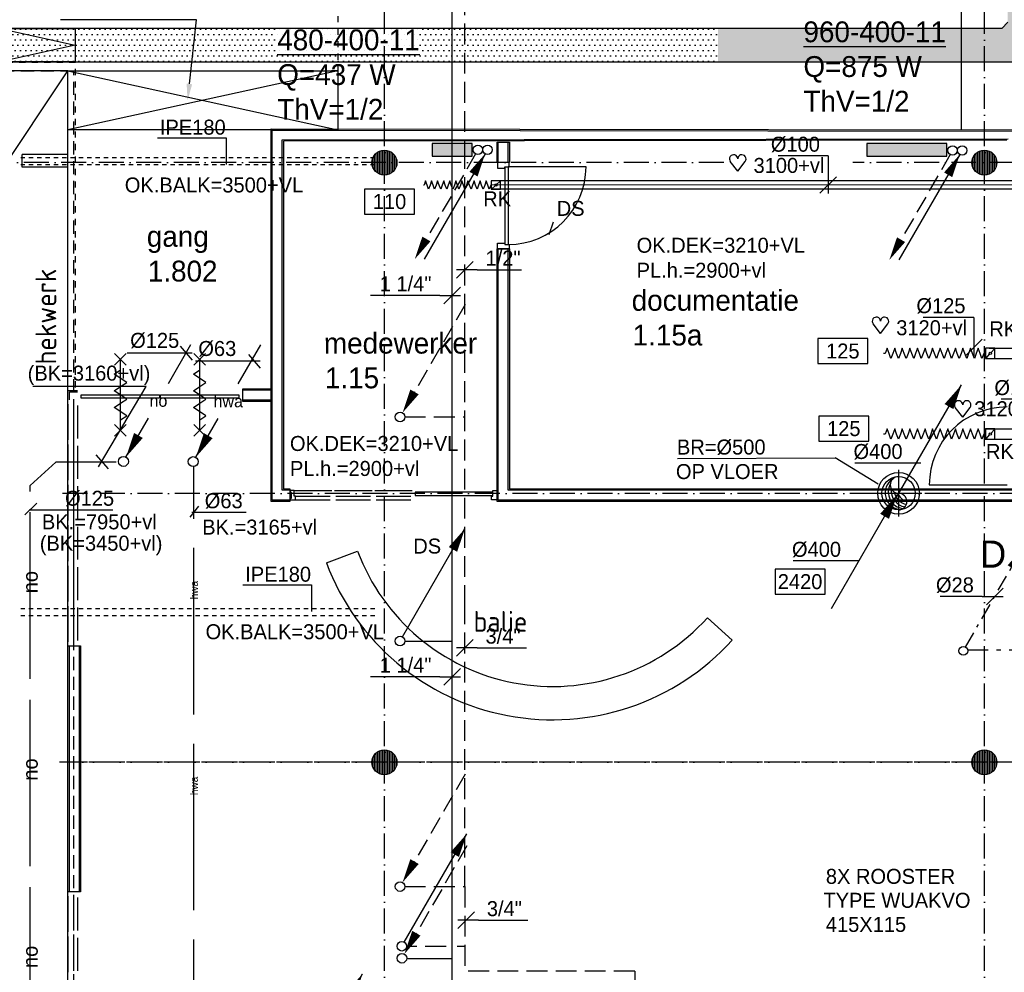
# Model space of a CAD drawing. Extents: x -41378 to 114803, y -24080 to 82188.
# Tile 47 of 137: x 45614 to 57430, y 27705 to 39143. Entities that reach past the tile are written whole.
import ezdxf
from ezdxf.enums import TextEntityAlignment as Align

# ---------------------------------------------------------------- set-up
doc = ezdxf.new("R2010")
doc.units = 0
doc.header["$LTSCALE"] = 50
for name, pattern in [('2322001', [45, 40, -5]), ('2322107', [2000, 1000, 1000]), ('2322108', [7, 5, -2]), ('2322109', [10, 5, -2, 1, -2]), ('2322122', [47, 40, -7]), ('CENTER2', [11.25, 7.5, -1.25, 1.25, -1.25]), ('CENTER4', [5, 3.125, -0.625, 0.625, -0.625]), ('DASHDOT', [9, 6, -1.5, 0, -1.5]), ('DASHED', [3, 1.5, -1.5]), ('HIDDEN', [2, 1, -1]), ('HIDDEN2', [4.7625, 3.175, -1.5875]), ('LURETOUR', [6, 4, -2])]:
    doc.linetypes.add(name, pattern=pattern)
doc.layers.get('0').update_dxf_attribs({"linetype": 'CONTINUOUS'})
for name, color, linetype in [('AL$1----_MAATVOERING', 7, 'CONTINUOUS'), ('AL$1----_TEKST', 7, 'CONTINUOUS'), ('AL$7----_STRAMIEN', 1, 'DASHDOT'), ('AL22----_BINNENWAND', 7, 'CONTINUOUS'), ('AL23----_VLOEREN', 4, 'CONTINUOUS'), ('AL28----_KONSTRUKTIE', 3, 'CONTINUOUS'), ('AL31----_BUITENKOZ', 7, 'CONTINUOUS'), ('AL32----_BINNENKOZ', 7, 'CONTINUOUS'), ('AL32----_DRAAIRICHTING', 1, 'CONTINUOUS'), ('AL34----_BALUSTRADES', 4, 'DASHED'), ('AL65----_BEVEILIGING', 7, 'CONTINUOUS'), ('ALXAA---_GEWBETON', 12, 'CONTINUOUS'), ('BL$4----', 7, 'CONTINUOUS'), ('BOUW', 8, 'CONTINUOUS'), ('KABELGGOOT1', 8, 'CONTINUOUS'), ('MV-BINNENKOZIJN', 1, 'CONTINUOUS'), ('WI561---', 1, 'CONTINUOUS'), ('WL$1----', 3, 'CONTINUOUS'), ('WL521---', 4, 'CONTINUOUS'), ('WL531---', 4, 'CONTINUOUS'), ('WL561---', 4, 'CONTINUOUS'), ('WL561---_AANVOER', 4, 'CONTINUOUS'), ('WL561---_RETOUR', 4, 'CONTINUOUS'), ('WL570---', 3, 'CONTINUOUS'), ('WL570---_HARTLIJN', 7, 'CONTINUOUS'), ('WL570---_RETOUR', 3, 'CONTINUOUS'), ('WL570---_TOEVOER', 3, 'CONTINUOUS'), ('WM$1----', 1, 'CONTINUOUS'), ('WM521---', 1, 'CONTINUOUS'), ('WM531---', 1, 'CONTINUOUS'), ('WM561---', 1, 'CONTINUOUS'), ('WM570---', 1, 'CONTINUOUS')]:
    doc.layers.add(name, color=color, linetype=linetype)
doc.layers.get('0').freeze()
doc.styles.add('BURO-018', font='BUROFONT.shx', dxfattribs={"height": 90})
doc.styles.add('BURO-025', font='BUROFONT.shx', dxfattribs={"height": 250})
doc.styles.add('BURO-050', font='BUROFONT.shx', dxfattribs={"height": 500})
doc.styles.get("Standard").update_dxf_attribs({"font": 'ISOCP'})
pattern_1 = [(0, (0, 200000), (31.75, 63.5), [0, -63.5])]

# ---------------------------------------------------------------- blocks, each defined once
blk = doc.blocks.new('2322401')
at = {"color": 0, "linetype": 'CONTINUOUS'}
for p, q in [((-0.5, 0.5, 1), (-0.5, 0.5)), ((-0.5, 0.5, 1), (-0.5, -0.5, 1)), ((0.5, 0.5, 1), (-0.5, 0.5, 1)), ((0.5, 0.5), (-0.5, 0.5)), ((-0.5, 0.5), (-0.5, -0.5)), ((0.5, 0.5, 1), (0.5, 0.5)), ((0.5, -0.5, 1), (0.5, 0.5, 1)), ((0.5, -0.5), (0.5, 0.5)), ((-0.5, -0.5, 1), (-0.5, -0.5)), ((-0.5, -0.5, 1), (0.5, -0.5, 1)), ((-0.5, -0.5), (0.5, -0.5)), ((0.5, -0.5, 1), (0.5, -0.5))]:
    blk.add_line(p, q, dxfattribs=at)
blk = doc.blocks.new('CVHATCH1')
at = {"color": 0, "linetype": 'CONTINUOUS'}
blk.add_solid([(-0.5, -0.5), (0.5, -0.5), (-0.5, 0.5), (0.5, 0.5)], dxfattribs=at)
blk = doc.blocks.new('LDV2108')
at = {"color": 0, "linetype": 'CONTINUOUS'}
for p, q in [((-0.25, -0.43), (-1.19, -2.06)), ((-1.56, -2.71), (-2.5, -4.33)), ((-2.87, -4.98), (-3.81, -6.6)), ((-4.19, -7.25), (-5.12, -8.88)), ((-5.5, -9.53), (-6.44, -11.15))]:
    blk.add_line(p, q, dxfattribs=at)
blk.add_lwpolyline([(-6.75, -11.69, 0, 1, 0), (-5.5, -9.53, 1, 1, 0)], format="xyseb", dxfattribs=at)
blk.add_circle((0, 0), 0.5, dxfattribs=at)
blk = doc.blocks.new('LDV4107')
at = {"color": 0, "linetype": 'CONTINUOUS'}
blk.add_line((-0.25, -0.43), (-6.75, -11.69), dxfattribs=at)
blk.add_lwpolyline([(-0.25, -0.43, 0, 1, 0), (-1.5, -2.6, 1, 1, 0)], format="xyseb", dxfattribs=at)
blk.add_circle((0, 0), 0.5, dxfattribs=at)
blk = doc.blocks.new('LU-1D-KL-7D70')
at = {"color": 0, "linetype": 'CONTINUOUS'}
for p, q in [((-56, 62), (-56, -62)), ((56, 62), (-56, 62)), ((47, 52), (9, 10)), ((56, -62), (56, 62)), ((-56, -62), (56, -62)), ((-9, -10), (-47, -52))]:
    blk.add_line(p, q, dxfattribs=at)
blk.add_circle((0, 0), 14.1, dxfattribs=at)
blk = doc.blocks.new('LU-1D-F-7D4C9')
at = {"color": 0, "linetype": 'CONTINUOUS'}
for p, q in [((-613, 0), (-591, 0)), ((-591, 0), (-569, 62)), ((-569, 62), (-546, 0)), ((-546, 0), (-523, -62)), ((-523, -62), (-500, 0)), ((-500, 0), (-478, 62)), ((-478, 62), (-455, 0)), ((-455, 0), (-432, -62)), ((-432, -62), (-409, 0)), ((-409, 0), (-387, 62)), ((-387, 62), (-364, 0)), ((-364, 0), (-341, -62)), ((-341, -62), (-318, 0)), ((-318, 0), (-296, 62)), ((-296, 62), (-273, 0)), ((-273, 0), (-250, -62)), ((-250, -62), (-227, 0)), ((-227, 0), (-205, 62)), ((-205, 62), (-182, 0)), ((-182, 0), (-159, -62)), ((-159, -62), (-136, 0)), ((-136, 0), (-114, 62)), ((-114, 62), (-91, 0)), ((-91, 0), (-68, -62)), ((-68, -62), (-45, 0)), ((-45, 0), (-23, 62)), ((-23, 62), (0, 0)), ((0, 0), (23, -62)), ((23, -62), (45, 0)), ((45, 0), (68, 62)), ((68, 62), (91, 0)), ((91, 0), (114, -62)), ((114, -62), (136, 0)), ((136, 0), (159, 62)), ((159, 62), (182, 0)), ((182, 0), (205, -62)), ((205, -62), (227, 0)), ((227, 0), (250, 62)), ((250, 62), (273, 0)), ((273, 0), (296, -62)), ((296, -62), (318, 0)), ((318, 0), (341, 62)), ((341, 62), (364, 0)), ((364, 0), (387, -62)), ((387, -62), (409, 0)), ((409, 0), (432, 62)), ((432, 62), (455, 0)), ((455, 0), (478, -62)), ((478, -62), (500, 0)), ((500, 0), (523, 62)), ((523, 62), (546, 0)), ((546, 0), (569, -62)), ((569, -62), (591, 0)), ((591, 0), (613, 0))]:
    blk.add_line(p, q, dxfattribs=at)
blk = doc.blocks.new('LU-ORND')
at = {"color": 0, "linetype": 'CONTINUOUS'}
for p, q in [((-3, 1.5), (-3, -1.5)), ((3, 1.5), (-3, 1.5)), ((3, -1.5), (3, 1.5)), ((-3, -1.5), (3, -1.5))]:
    blk.add_line(p, q, dxfattribs=at)
blk = doc.blocks.new('LU-1D-K-64')
at = {"color": 0, "linetype": 'CONTINUOUS'}
for p, q in [((-0.5, 50), (0.5, 50)), ((-0.5, -50), (0.5, -50))]:
    blk.add_line(p, q, dxfattribs=at)
at = {"layer": 'WL570---_HARTLIJN', "linetype": 'CENTER2'}
blk.add_line((-0.5, 0), (0.5, 0), dxfattribs=at)
blk = doc.blocks.new('LU-1D-KL-646F')
at = {"color": 0, "linetype": 'CONTINUOUS'}
for p, q in [((-56, 50), (-56, -50)), ((56, 50), (-56, 50)), ((45, 41), (10, 9)), ((56, -50), (56, 50)), ((-56, -50), (56, -50)), ((-10, -9), (-45, -41))]:
    blk.add_line(p, q, dxfattribs=at)
blk.add_circle((0, 0), 14, dxfattribs=at)
blk = doc.blocks.new('LU-1D-F-6432D')
at = {"color": 0, "linetype": 'CONTINUOUS'}
for p, q in [((-407, 0), (-400, 0)), ((-400, 0), (-382, 50)), ((-382, 50), (-364, 0)), ((-364, 0), (-346, -50)), ((-346, -50), (-328, 0)), ((-328, 0), (-309, 50)), ((-309, 50), (-291, 0)), ((-291, 0), (-273, -50)), ((-273, -50), (-255, 0)), ((-255, 0), (-237, 50)), ((-237, 50), (-218, 0)), ((-218, 0), (-200, -50)), ((-200, -50), (-182, 0)), ((-182, 0), (-164, 50)), ((-164, 50), (-146, 0)), ((-146, 0), (-127, -50)), ((-127, -50), (-109, 0)), ((-109, 0), (-91, 50)), ((-91, 50), (-73, 0)), ((-73, 0), (-55, -50)), ((-55, -50), (-36, 0)), ((-36, 0), (-18, 50)), ((-18, 50), (0, 0)), ((0, 0), (18, -50)), ((18, -50), (36, 0)), ((36, 0), (55, 50)), ((55, 50), (73, 0)), ((73, 0), (91, -50)), ((91, -50), (109, 0)), ((109, 0), (127, 50)), ((127, 50), (146, 0)), ((146, 0), (164, -50)), ((164, -50), (182, 0)), ((182, 0), (200, 50)), ((200, 50), (218, 0)), ((218, 0), (237, -50)), ((237, -50), (255, 0)), ((255, 0), (273, 50)), ((273, 50), (291, 0)), ((291, 0), (309, -50)), ((309, -50), (328, 0)), ((328, 0), (346, 50)), ((346, 50), (364, 0)), ((364, 0), (382, -50)), ((382, -50), (400, 0)), ((400, 0), (407, 0))]:
    blk.add_line(p, q, dxfattribs=at)
blk = doc.blocks.new('*U167', base_point=(58122, 35137))
at = {"layer": 'WM570---', "linetype": 'CONTINUOUS'}
for p, q in [((58122, 35500), (57516, 35500)), ((58122, 35500), (58122, 35037)), ((58222, 35237), (58023, 35037))]:
    blk.add_line(p, q, dxfattribs=at)
at = {"layer": 'WM570---', "linetype": 'CONTINUOUS', "style": 'BURO-018'}
blk.add_text('%%c125', height=180, dxfattribs=at).set_placement((58022, 35550), align=Align.RIGHT)
blk = doc.blocks.new('*U168', base_point=(55330, 38243))
at = {"layer": 'WM570---', "linetype": 'CONTINUOUS'}
for p, q in [((55330, 38593), (54730, 38593)), ((55330, 38593), (55330, 38143)), ((55429, 38343), (55230, 38144))]:
    blk.add_line(p, q, dxfattribs=at)
at = {"layer": 'WM570---', "linetype": 'CONTINUOUS', "style": 'BURO-018'}
blk.add_text('%%c100', height=180, dxfattribs=at).set_placement((55230, 38643), align=Align.RIGHT)
blk = doc.blocks.new('LDV3108')
at = {"color": 0, "linetype": 'CONTINUOUS'}
for p, q in [((6.75, 11.69), (5.81, 10.07)), ((5.44, 9.42), (4.5, 7.79)), ((4.13, 7.14), (3.19, 5.52)), ((2.81, 4.87), (1.88, 3.25)), ((1.5, 2.6), (0.56, 0.97))]:
    blk.add_line(p, q, dxfattribs=at)
blk.add_lwpolyline([(0.25, 0.43, 0, 1, 0), (1.5, 2.6, 1, 1, 0)], format="xyseb", dxfattribs=at)
blk.add_circle((0, 0), 0.5, dxfattribs=at)
blk = doc.blocks.new('LDV1107')
at = {"color": 0, "linetype": 'CONTINUOUS'}
blk.add_line((0.25, 0.43), (6.75, 11.69), dxfattribs=at)
blk.add_lwpolyline([(6.75, 11.69, 0, 1, 0), (5.5, 9.53, 1, 1, 0)], format="xyseb", dxfattribs=at)
blk.add_circle((0, 0), 0.5, dxfattribs=at)
blk = doc.blocks.new('LDV3')
at = {"color": 0, "linetype": 'CONTINUOUS'}
for p, q in [((4.5, 7.794), (6.75, 11.691)), ((0.25, 0.433), (2.5, 4.33))]:
    blk.add_line(p, q, dxfattribs=at)
blk.add_lwpolyline([(0.25, 0.433, 0, 1, 0), (1.5, 2.598, 1, 1, 0)], format="xyseb", dxfattribs=at)
blk.add_circle((0, 0), 0.5, dxfattribs=at)
at = {"color": 0, "linetype": 'CONTINUOUS', "style": 'BURO-018'}
blk.add_attdef('LD_TEXT1', text='', height=1.8, dxfattribs=at).set_placement((3.5, 6.062), align=Align.MIDDLE)
blk = doc.blocks.new('LDV1')
at = {"color": 0, "linetype": 'CONTINUOUS'}
for p, q in [((4.5, 7.79), (6.75, 11.69)), ((0.25, 0.43), (2.5, 4.33))]:
    blk.add_line(p, q, dxfattribs=at)
blk.add_lwpolyline([(6.75, 11.69, 0, 1, 0), (5.5, 9.53, 1, 1, 0)], format="xyseb", dxfattribs=at)
blk.add_circle((0, 0), 0.5, dxfattribs=at)
at = {"color": 0, "linetype": 'CONTINUOUS', "style": 'BURO-018'}
blk.add_attdef('LD_TEXT1', text='', height=1.8, dxfattribs=at).set_placement((3.5, 6.06), align=Align.MIDDLE)
blk = doc.blocks.new('LDV1109')
at = {"color": 0, "linetype": 'CONTINUOUS'}
for p, q in [((5.87, 10.18), (6.75, 11.69)), ((5.31, 9.2), (5.5, 9.53)), ((4, 6.93), (4.94, 8.55)), ((3.44, 5.95), (3.62, 6.28)), ((2.12, 3.68), (3.06, 5.3)), ((1.56, 2.71), (1.75, 3.03)), ((0.25, 0.43), (1.19, 2.06))]:
    blk.add_line(p, q, dxfattribs=at)
blk.add_lwpolyline([(6.75, 11.69, 0, 1, 0), (5.5, 9.53, 1, 1, 0)], format="xyseb", dxfattribs=at)
blk.add_circle((0, 0), 0.5, dxfattribs=at)
blk = doc.blocks.new('*U257', base_point=(57314, 32217))
at = {"color": 0, "linetype": 'CONTINUOUS'}
for p, q in [((57414, 32317), (57214, 32117)), ((57164, 32217), (56658, 32217)), ((57164, 32217), (57414, 32217))]:
    blk.add_line(p, q, dxfattribs=at)
at = {"color": 0, "linetype": 'CONTINUOUS', "style": 'BURO-018'}
blk.add_text('%%C28', height=180, dxfattribs=at).set_placement((57064, 32267), align=Align.RIGHT)
blk = doc.blocks.new('CVRINFO2')
at = {"color": 0, "linetype": 'CONTINUOUS', "style": 'BURO-025'}
for tag, p in [('CV_TEXT125', (0, 0)), ('CV_TEXT225', (0, -4.17)), ('CV_TEXT325', (0, -8.33)), ('CV_TEXT425', (0, -12.5))]:
    blk.add_attdef(tag, p, '', height=2.5, dxfattribs=at)
blk = doc.blocks.new('*U296', base_point=(50955, 36608))
at = {"color": 0, "linetype": 'CONTINUOUS'}
for p, q in [((51055, 36708), (50855, 36508)), ((51105, 36608), (50855, 36608)), ((51105, 36608), (51635, 36608))]:
    blk.add_line(p, q, dxfattribs=at)
at = {"color": 0, "linetype": 'CONTINUOUS', "style": 'BURO-018'}
blk.add_text('1/2"', height=180, dxfattribs=at).set_placement((51205, 36658))
blk = doc.blocks.new('*U297', base_point=(50955, 31601))
at = {"color": 0, "linetype": 'CONTINUOUS'}
for p, q in [((51055, 31701), (50855, 31501)), ((51105, 31601), (50855, 31601)), ((51105, 31601), (51695, 31601))]:
    blk.add_line(p, q, dxfattribs=at)
at = {"color": 0, "linetype": 'CONTINUOUS', "style": 'BURO-018'}
blk.add_text('3/4"', height=180, dxfattribs=at).set_placement((51205, 31651))
blk = doc.blocks.new('*U298', base_point=(50805, 36060))
at = {"color": 0, "linetype": 'CONTINUOUS'}
for p, q in [((50905, 36160), (50705, 35960)), ((50655, 36060), (49825, 36060)), ((50655, 36060), (50905, 36060))]:
    blk.add_line(p, q, dxfattribs=at)
at = {"color": 0, "linetype": 'CONTINUOUS', "style": 'BURO-018'}
blk.add_text('1 1/4"', height=180, dxfattribs=at).set_placement((50555, 36110), align=Align.RIGHT)
blk = doc.blocks.new('*U299', base_point=(50805, 31254))
at = {"color": 0, "linetype": 'CONTINUOUS'}
for p, q in [((50905, 31354), (50705, 31154)), ((50655, 31254), (49825, 31254)), ((50655, 31254), (50905, 31254))]:
    blk.add_line(p, q, dxfattribs=at)
at = {"color": 0, "linetype": 'CONTINUOUS', "style": 'BURO-018'}
blk.add_text('1 1/4"', height=180, dxfattribs=at).set_placement((50555, 31304), align=Align.RIGHT)
blk = doc.blocks.new('*U302', base_point=(50955, 26342))
at = {"color": 0, "linetype": 'CONTINUOUS'}
for p, q in [((51055, 26442), (50855, 26242)), ((51105, 26342), (50855, 26342)), ((51105, 26342), (51695, 26342))]:
    blk.add_line(p, q, dxfattribs=at)
at = {"color": 0, "linetype": 'CONTINUOUS', "style": 'BURO-018'}
blk.add_text('3/4"', height=180, dxfattribs=at).set_placement((51205, 26392))
blk = doc.blocks.new('HART')
at = {"color": 1}
for q in [(-39.7, 52.4), (39.7, 52.4)]:
    blk.add_line((0, 0), q, dxfattribs=at)
for centre, start, end in [((-22.1, 65.7), 0, 217.1867), ((22.1, 65.7), 322.8133, 180)]:
    blk.add_arc(centre, 22.1, start, end, dxfattribs=at)
blk = doc.blocks.new('LU-1-KI2')
at = {"color": 0, "linetype": 'CONTINUOUS'}
blk.add_circle((0, 0), 0.5, dxfattribs=at)
for centre, start, end in [((0.098, 0.01), 122.9221, 266.9628), ((0.191, 0.038), 151.6522, 263.7819), ((0.278, 0.084), 174.6069, 260.2716), ((0.354, 0.146), 192.3501, 256.1233), ((0.416, 0.222), 206.1028, 250.6419)]:
    blk.add_arc(centre, 0.5, start, end, dxfattribs=at)
at = {"layer": 'WL570---_HARTLIJN', "linetype": 'CENTER4'}
for p, q in [((0, 0.7), (0, -0.7)), ((-0.7, 0), (0.7, 0))]:
    blk.add_line(p, q, dxfattribs=at)
at = {"layer": 'WL570---_HARTLIJN', "color": 0, "linetype": 'CONTINUOUS'}
for centre, start, end in [((0, 0.25), 90, 270), ((0, -0.25), 270, 90)]:
    blk.add_arc(centre, 0.25, start, end, dxfattribs=at)
blk = doc.blocks.new('A$C338F7338')
at = {"color": 0, "linetype": 'CONTINUOUS'}
blk.add_line((790, 1368), (0, 0), dxfattribs=at)
blk.add_lwpolyline([(0, 0, 0, 122, 0), (152, 263, 122, 122, 0)], format="xyseb", dxfattribs=at)
blk = doc.blocks.new('2322001-5')
at = {"layer": 'WM$1----', "color": 0, "style": 'BURO-018'}
for p in [(45741, 32390), (45741, 30140), (45741, 27890)]:
    blk.add_text('no', height=180, rotation=90, dxfattribs=at).set_placement(p, align=Align.MIDDLE)
blk = doc.blocks.new('2322122-2')
at = {"layer": 'WM521---', "color": 0, "style": 'BURO-018'}
for p in [(47705, 32293), (47705, 29943)]:
    blk.add_text('hwa', height=90, rotation=90, dxfattribs=at).set_placement(p, align=Align.MIDDLE)

msp = doc.modelspace()

# ---------------------------------------------------------------- hatches: boundary and pattern name
at = {"layer": 'KABELGGOOT1'}
h = msp.add_hatch(dxfattribs=at)
h.set_pattern_fill('DOTS', color=256, scale=40, style=0)
h.set_pattern_definition(pattern_1)
h.paths.add_polyline_path([(57870.6, 45616.5), (57945.6, 45691.5), (60219.3, 45691.5), (60219.3, 46091.5), (57945.4, 46091.5), (57870.6, 46166.5), (57870.6, 54737.5), (57945.4, 54812.5), (66285.3, 54812.5), (66360.3, 54737.5), (66360.3, 50354.5), (66285.3, 50279.5), (64938.3, 50279.5), (64938.3, 49879.5), (66760.3, 49879.5), (66761.3, 55213.5), (57470.6, 55213.5), (57470.6, 39113.3), (57402.2, 39038.3), (53994, 39038.3), (53994, 38637.8), (57870.6, 38638.3)])
h = msp.add_hatch(dxfattribs=at)
h.set_pattern_fill('DOTS', color=256, scale=40, style=0)
h.set_pattern_definition(pattern_1)
h.paths.add_polyline_path([(47242.5, 39038.3), (46280.5, 39038.3), (45380.5, 39038), (45380.4, 38636.8), (47242.5, 38637)])
h.paths.add_polyline_path([(45380.5, 39038.5), (45136.1, 39038.5), (45136.1, 38636.7), (45380.4, 38636.8)])
h.paths.add_polyline_path([(49997.1, 39038.3), (47242.5, 39038.3), (47242.5, 38637), (49997.1, 38637.3)])
h = msp.add_hatch(dxfattribs=at)
h.set_pattern_fill('DOTS', color=256, scale=40, style=0)
h.set_pattern_definition(pattern_1)
h.paths.add_polyline_path([(53994, 39038.3), (49997.1, 39038.3), (49997.1, 38637.3), (53994, 38637.8)])

# ---------------------------------------------------------------- linework, layer by layer
at = {"layer": 'AL$1----_MAATVOERING', "color": 8}
for p, q in [((47733.8, 39142.3), (46101.4, 39142.3)), ((47650, 38371.6), (47733.8, 39142.3))]:
    msp.add_line(p, q, dxfattribs=at)
msp.add_solid([(47683.2, 38368), (47628.4, 38172.8), (47616.9, 38375.3)], dxfattribs=at)
at = {"layer": 'AL$7----_STRAMIEN', "color": 1}
for p, q in [((49991, 10167.3), (49991, 64727.3)), ((54064.3, 37427.3), (19691, 37427.3)), ((67449.7, 37427.3), (55611.5, 37427.3)), ((68030.2, 33452.3), (46091, 33452.3)), ((67449.7, 30227.3), (46091, 30227.3)), ((68030.2, 30227.3), (46091, 30227.3))]:
    msp.add_line(p, q, dxfattribs=at)
msp.add_lwpolyline([(57191, 10167.3), (57191, 43428.1)], dxfattribs=at)
at = {"layer": 'AL22----_BINNENWAND', "color": 8}
for p, q in [((48629.9, 33358.8), (48629.9, 37833)), ((48629.9, 37833), (57585.1, 37821.5)), ((57460.1, 37696.5), (48779.9, 37684)), ((48779.9, 37684), (48779.9, 33508.8)), ((51342.5, 37427.3), (51342.5, 37671.5)), ((51342.5, 37671.5), (51492.5, 37671.5)), ((51342.5, 37427.3), (51342.5, 37671.5)), ((51342.5, 37671.5), (51492.5, 37671.5)), ((51492.5, 37671.5), (51492.5, 37427.3)), ((51492.5, 37671.5), (51492.5, 37427.3)), ((51492.5, 37427.3), (51342.5, 37427.3)), ((51492.5, 37427.3), (51342.5, 37427.3)), ((51342.5, 33358.8), (51342.5, 36393.3)), ((51342.5, 36393.3), (51492.5, 36393.3)), ((51342.5, 33358.8), (51342.5, 36393.3)), ((51342.5, 36393.3), (51492.5, 36393.3)), ((51492.5, 36393.3), (51492.5, 33508.8)), ((51492.5, 36393.3), (51492.5, 33508.8)), ((48291, 34559.3), (48291, 34709.3)), ((48291, 34709.3), (48630.5, 34709.3)), ((48630.5, 34709.3), (48630.5, 34559.3)), ((48630.5, 34559.3), (48291, 34559.3)), ((48779.9, 33508.8), (48857.4, 33508.8)), ((48857.4, 33508.8), (48857.4, 33358.8)), ((51492.5, 33508.8), (57542.5, 33508.8)), ((51492.5, 33508.8), (57542.5, 33508.8)), ((48857.4, 33358.8), (48629.9, 33358.8)), ((57542.5, 33358.8), (51342.5, 33358.8)), ((57542.5, 33358.8), (51342.5, 33358.8)), ((46193, 28669.3), (46193, 31623.3)), ((46193, 31623.3), (46343, 31623.3)), ((46343, 31623.3), (46343, 28669.3)), ((46343, 28669.3), (46193, 28669.3))]:
    msp.add_line(p, q, dxfattribs=at)
at = {"layer": 'AL22----_BINNENWAND', "color": 8, "linetype": 'CONTINUOUS'}
for p, q in [((48644.9, 33373.8), (48644.9, 37818)), ((48644.9, 37818), (57570.1, 37806.5)), ((48764.9, 37699), (57475.1, 37711.5)), ((48764.9, 33493.8), (48764.9, 37699)), ((51357.5, 37427.3), (51357.5, 37671.5)), ((51357.5, 37427.3), (51357.5, 37671.5)), ((51477.5, 37427.3), (51477.5, 37671.5)), ((51477.5, 37427.3), (51477.5, 37671.5)), ((51357.5, 33373.8), (51357.5, 36393.3)), ((51357.5, 33373.8), (51357.5, 36393.3)), ((51477.5, 33493.8), (51477.5, 36393.3)), ((51477.5, 33493.8), (51477.5, 36393.3)), ((48630.5, 34694.3), (48291, 34694.3)), ((48630.5, 34574.3), (48291, 34574.3)), ((48857.4, 33493.8), (48764.9, 33493.8)), ((57542.5, 33493.8), (51477.5, 33493.8)), ((57542.5, 33493.8), (51477.5, 33493.8)), ((48857.4, 33373.8), (48644.9, 33373.8)), ((57542.5, 33373.8), (51357.5, 33373.8)), ((57542.5, 33373.8), (51357.5, 33373.8)), ((46208, 31623.3), (46208, 28669.3)), ((46328, 31623.3), (46328, 28669.3))]:
    msp.add_line(p, q, dxfattribs=at)
at = {"layer": 'AL23----_VLOEREN', "color": 8}
for p, q in [((46193, 38527.3), (20080, 38527.3)), ((29388.5, 13447.3), (46193, 38527.3)), ((46193, 13479.8), (46193, 38527.3)), ((46193, 38527.3), (49431, 37821.5)), ((46193, 37821.5), (46193, 38527.3)), ((46193, 38527.3), (49431, 38527.3)), ((49431, 38527.3), (46193, 37821.5)), ((49431, 38527.3), (49431, 37821.5)), ((49431, 37821.5), (46193, 37821.5))]:
    msp.add_line(p, q, dxfattribs=at)
at = {"layer": 'AL28----_KONSTRUKTIE', "color": 8}
for p, q in [((46193, 37523.3), (45645.3, 37523.3)), ((45645.3, 37373.3), (45645.3, 37523.3)), ((46193, 37373.3), (45645.3, 37373.3))]:
    msp.add_line(p, q, dxfattribs=at)
for centre in [(49991, 37427.3), (57191, 37427.3), (49991, 30227.3), (57191, 30227.3)]:
    msp.add_circle(centre, 150, dxfattribs=at)
at = {"layer": 'AL31----_BUITENKOZ', "color": 8, "linetype": 'CONTINUOUS'}
for p, q in [((46352.5, 34597.3), (46352.5, 34638.3)), ((46352.5, 34638.3), (47293, 34638.3)), ((47293, 34638.3), (47293, 34597.3)), ((47305, 34597.3), (47305, 34638.3)), ((47305, 34638.3), (48243.5, 34638.3)), ((48243.5, 34638.3), (48243.5, 34597.3)), ((47293, 34597.3), (46352.5, 34597.3)), ((48243.5, 34597.3), (47305, 34597.3)), ((50360.5, 33470.7), (50360.5, 33429.7)), ((51290.5, 33470.7), (50360.5, 33470.7)), ((51290.5, 33429.7), (51290.5, 33470.7)), ((50360.5, 33429.7), (51290.5, 33429.7))]:
    msp.add_line(p, q, dxfattribs=at)
at = {"layer": 'AL32----_BINNENKOZ', "color": 8, "linetype": 'HIDDEN2'}
for p, q in [((46262.5, 38526.5), (20080, 38527.3)), ((46193, 13474.3), (46193, 38526.5)), ((46262.5, 13474.3), (46262.5, 38526.5))]:
    msp.add_line(p, q, dxfattribs=at)
at = {"layer": 'AL32----_BINNENKOZ', "color": 8}
for p, q in [((51487, 37427.3), (51348, 37427.3)), ((51348, 37427.3), (51348, 37360.3)), ((51348, 37360.3), (51436, 37360.3)), ((51436, 37377.3), (51436, 36443.3)), ((51436, 37360.3), (51436, 37377.3)), ((51436, 37377.3), (51487, 37377.3)), ((51476, 37377.3), (51476, 36443.3)), ((51487, 37377.3), (51487, 37427.3)), ((51348, 36393.3), (51348, 36460.3)), ((51348, 36460.3), (51436, 36460.3)), ((51436, 36460.3), (51436, 36443.3)), ((51436, 36443.3), (51487, 36443.3)), ((51487, 36443.3), (51487, 36393.3)), ((51487, 36393.3), (51348, 36393.3)), ((46193, 34577.3), (46193, 34691.3)), ((46193, 34691.3), (46307, 34691.3)), ((46211, 34577.3), (46211, 34673.3)), ((46211, 34673.3), (46307, 34673.3)), ((46193, 34527.3), (46193, 34098.3)), ((46260, 34510.3), (46260, 34115.3)), ((46307, 34510.3), (46307, 34115.3)), ((46193, 34042.3), (46193, 33613.3)), ((46260, 34025.3), (46260, 33630.3)), ((46307, 34025.3), (46307, 33630.3)), ((46193, 33557.3), (46193, 33128.3)), ((46260, 33540.3), (46260, 33145.3)), ((46307, 33540.3), (46307, 33145.3)), ((48908, 33490.7), (48858, 33490.7)), ((48858, 33490.7), (48858, 33466.7)), ((48875, 33466.7), (48858, 33466.7)), ((48875, 33399.7), (48875, 33466.7)), ((48908, 33490.7), (49358.5, 33490.7)), ((48908, 33423.7), (48908, 33490.7)), ((49391.5, 33490.7), (49842, 33490.7)), ((49875, 33490.7), (50325.5, 33490.7)), ((51292.5, 33423.7), (51292.5, 33490.7)), ((51292.5, 33490.7), (51342.5, 33490.7)), ((51342.5, 33490.7), (51342.5, 33376.7)), ((48858, 33399.7), (48858, 33376.7)), ((48858, 33376.7), (48858, 33399.7)), ((48858, 33399.7), (48875, 33399.7)), ((48858, 33376.7), (48925, 33376.7)), ((48925, 33423.7), (48908, 33423.7)), ((48925, 33423.7), (49341.5, 33423.7)), ((48925, 33376.7), (48925, 33423.7)), ((48925, 33376.7), (49341.5, 33376.7)), ((49408.5, 33423.7), (49825, 33423.7)), ((49408.5, 33376.7), (49825, 33376.7)), ((49892, 33423.7), (50308.5, 33423.7)), ((49892, 33376.7), (50308.5, 33376.7)), ((51275.5, 33376.7), (51275.5, 33423.7)), ((51275.5, 33423.7), (51292.5, 33423.7)), ((51342.5, 33376.7), (51275.5, 33376.7)), ((46193, 33072.3), (46193, 32643.3)), ((46260, 33055.3), (46260, 32660.3)), ((46307, 33055.3), (46307, 32660.3)), ((49294.8, 32621.4), (49669.5, 32761.5)), ((46193, 32587.3), (46193, 32158.3)), ((46260, 32570.3), (46260, 32175.3)), ((46307, 32570.3), (46307, 32175.3)), ((46193, 32102.3), (46193, 31673.3)), ((46260, 32085.3), (46260, 31690.3)), ((46307, 32085.3), (46307, 31690.3)), ((53867, 31961.7), (54163.9, 31693.7)), ((46193, 28619.3), (46193, 28190.3)), ((46260, 28602.3), (46260, 28207.3)), ((46307, 28602.3), (46307, 28207.3)), ((46193, 28134.3), (46193, 27705.3)), ((46260, 28117.3), (46260, 27722.3)), ((46307, 28117.3), (46307, 27722.3))]:
    msp.add_line(p, q, dxfattribs=at)
for radius in [2500, 2900]:
    msp.add_arc((52011.2, 33636.8), radius, 200.49576, 317.92851, dxfattribs=at)
at = {"layer": 'AL32----_DRAAIRICHTING', "color": 8}
for p, q in [((56910.8, 44383.8), (56910.8, 37828.9)), ((52410, 37377.3), (51476, 37377.3)), ((56530.1, 33558.8), (57464.1, 33558.8))]:
    msp.add_line(p, q, dxfattribs=at)
for centre, start, end in [((51476, 37377.3), 270, 0), ((57464.1, 33558.8), 90, 180)]:
    msp.add_arc(centre, 934, start, end, dxfattribs=at)
at = {"layer": 'AL34----_BALUSTRADES', "color": 8}
for p, q in [((49431, 42037.3), (49431, 38527.3)), ((46283, 38627.3), (20016.9, 38627.3)), ((46283, 34727.3), (46283, 38627.3)), ((49431, 38527.3), (49341, 38527.3))]:
    msp.add_line(p, q, dxfattribs=at)
at = {"layer": 'AL65----_BEVEILIGING', "color": 8, "linetype": 'CONTINUOUS'}
for p, q in [((46752.7, 34993.3), (46892.7, 35133.3)), ((46892.7, 34993.3), (46752.7, 35133.3)), ((47704.2, 34993.3), (47844.2, 35133.3)), ((47844.2, 34993.3), (47704.2, 35133.3)), ((46822.7, 34213.3), (46822.7, 35063.3)), ((47774.2, 34213.3), (47774.2, 35063.3)), ((46747.7, 34888.3), (46822.7, 34938.3)), ((46897.7, 34788.3), (46747.7, 34888.3)), ((47699.2, 34888.3), (47774.2, 34938.3)), ((47849.2, 34788.3), (47699.2, 34888.3)), ((46822.7, 34738.3), (46897.7, 34788.3)), ((47774.2, 34738.3), (47849.2, 34788.3)), ((46747.7, 34688.3), (46822.7, 34738.3)), ((46897.7, 34588.3), (46747.7, 34688.3)), ((47699.2, 34688.3), (47774.2, 34738.3)), ((47849.2, 34588.3), (47699.2, 34688.3)), ((46747.7, 34488.3), (46822.7, 34538.3)), ((46822.7, 34538.3), (46897.7, 34588.3)), ((47699.2, 34488.3), (47774.2, 34538.3)), ((47774.2, 34538.3), (47849.2, 34588.3)), ((46897.7, 34388.3), (46747.7, 34488.3)), ((46822.7, 34338.3), (46897.7, 34388.3)), ((47849.2, 34388.3), (47699.2, 34488.3)), ((47774.2, 34338.3), (47849.2, 34388.3)), ((46752.7, 34143.3), (46892.7, 34283.3)), ((46892.7, 34143.3), (46752.7, 34283.3)), ((47704.2, 34143.3), (47844.2, 34283.3)), ((47844.2, 34143.3), (47704.2, 34283.3))]:
    msp.add_line(p, q, dxfattribs=at)
at = {"layer": 'ALXAA---_GEWBETON', "color": 8}
for p, q in [((49991, 37277.3), (49991, 37577.3)), ((57191, 37277.3), (57191, 37577.3)), ((49851, 37373.5), (49851, 37481.2)), ((49871, 37337.3), (49871, 37517.3)), ((49891, 37315.5), (49891, 37539.1)), ((49911, 37300.4), (49911, 37554.2)), ((49931, 37289.9), (49931, 37564.8)), ((49951, 37282.8), (49951, 37571.9)), ((49971, 37278.7), (49971, 37576)), ((50011, 37278.7), (50011, 37576)), ((50031, 37282.8), (50031, 37571.9)), ((50051, 37289.9), (50051, 37564.8)), ((50071, 37300.4), (50071, 37554.2)), ((50091, 37315.5), (50091, 37539.1)), ((50111, 37337.3), (50111, 37517.3)), ((50131, 37373.5), (50131, 37481.2)), ((57051, 37373.5), (57051, 37481.2)), ((57071, 37337.3), (57071, 37517.3)), ((57091, 37315.5), (57091, 37539.1)), ((57111, 37300.4), (57111, 37554.2)), ((57131, 37289.9), (57131, 37564.8)), ((57151, 37282.8), (57151, 37571.9)), ((57171, 37278.7), (57171, 37576)), ((57211, 37278.7), (57211, 37576)), ((57231, 37282.8), (57231, 37571.9)), ((57251, 37289.9), (57251, 37564.8)), ((57271, 37300.4), (57271, 37554.2)), ((57291, 37315.5), (57291, 37539.1)), ((57311, 37337.3), (57311, 37517.3)), ((57331, 37373.5), (57331, 37481.2)), ((49951, 30082.8), (49951, 30371.9)), ((49971, 30078.7), (49971, 30376)), ((49991, 30077.3), (49991, 30377.3)), ((50011, 30078.7), (50011, 30376)), ((50031, 30082.8), (50031, 30371.9)), ((57151, 30082.8), (57151, 30371.9)), ((57171, 30078.7), (57171, 30376)), ((57191, 30077.3), (57191, 30377.3)), ((57211, 30078.7), (57211, 30376)), ((57231, 30082.8), (57231, 30371.9)), ((49851, 30173.5), (49851, 30281.2)), ((49871, 30137.3), (49871, 30317.3)), ((49891, 30115.5), (49891, 30339.1)), ((49911, 30100.4), (49911, 30354.2)), ((49931, 30089.9), (49931, 30364.8)), ((50051, 30089.9), (50051, 30364.8)), ((50071, 30100.4), (50071, 30354.2)), ((50091, 30115.5), (50091, 30339.1)), ((50111, 30137.3), (50111, 30317.3)), ((50131, 30173.5), (50131, 30281.2)), ((57051, 30173.5), (57051, 30281.2)), ((57071, 30137.3), (57071, 30317.3)), ((57091, 30115.5), (57091, 30339.1)), ((57111, 30100.4), (57111, 30354.2)), ((57131, 30089.9), (57131, 30364.8)), ((57251, 30089.9), (57251, 30364.8)), ((57271, 30100.4), (57271, 30354.2)), ((57291, 30115.5), (57291, 30339.1)), ((57311, 30137.3), (57311, 30317.3)), ((57331, 30173.5), (57331, 30281.2))]:
    msp.add_line(p, q, dxfattribs=at)
at = {"layer": 'KABELGGOOT1'}
for p, q in [((57470.6, 39113.3, 2750), (57402.2, 39038.3, 2750)), ((46280.5, 39038.3, 2750), (45380.5, 39038.5, 3650)), ((45380.5, 39038, 2750), (46280.5, 39038.3, 2750)), ((45380.5, 39038, 2750), (46280.5, 38837.8, 3650)), ((46280.5, 39038.3, 2750), (46280.4, 38637.8, 3650)), ((57402.2, 39038.3, 2750), (46280.5, 39038.3, 2750)), ((46280.5, 38837.8, 3650), (45380.4, 38638, 2750)), ((7205.8, 38632.1), (57870.6, 38638.3)), ((46280.4, 38637.8, 3650), (45380.4, 38638, 2750))]:
    msp.add_line(p, q, dxfattribs=at)
at = {"layer": 'MV-BINNENKOZIJN'}
for p, q in [((47268.6, 37724), (48090.5, 37724)), ((48090.5, 37724), (48090.5, 37406)), ((48293.1, 32356.2), (49115, 32356.2)), ((49115, 32356.2), (49115, 32038.2))]:
    msp.add_line(p, q, dxfattribs=at)
at = {"layer": 'MV-BINNENKOZIJN', "color": 2, "linetype": 'HIDDEN'}
for points in [[(49874.4, 37484.7), (45626.7, 37484.7)], [(49874.4, 37402.4), (45626.7, 37402.4)], [(49874.4, 32067.3), (45626.7, 32067.3)], [(49874.4, 31985.1), (45626.7, 31985.1)]]:
    msp.add_lwpolyline(points, dxfattribs=at)
at = {"layer": 'WL$1----', "linetype": '2322001'}
for p, q in [((46048.3, 33828.4), (45741.1, 33550.6)), ((46770.7, 33828.4), (46048.3, 33828.4)), ((45741.1, 13228.5), (45741.1, 33550.6))]:
    msp.add_line(p, q, dxfattribs=at)
at = {"layer": 'WL521---', "linetype": '2322122'}
msp.add_line((47705.2, 26100.3), (47705.2, 33785.9), dxfattribs=at)
at = {"layer": 'WL531---', "linetype": '2322109'}
msp.add_line((56988.1, 31576.3), (58169.4, 31576.3), dxfattribs=at)
at = {"layer": 'WL561---_AANVOER', "linetype": '2322107'}
for p, q in [((50805, 37296.3), (50805, 41278.9)), ((50805, 31952.4), (50805, 37296.3)), ((50805, 27568.7), (50805, 31952.4)), ((50234.2, 31682.1), (50793.9, 31682.1)), ((50805, 27865.5), (50270.2, 27865.5))]:
    msp.add_line(p, q, dxfattribs=at)
at = {"layer": 'WL561---_RETOUR', "linetype": '2322108'}
for p, q in [((50954.6, 37445.9), (50954.6, 41429)), ((50954.6, 32102), (50954.6, 37445.9)), ((50235.2, 34373.2), (50954.6, 34373.2)), ((50954.6, 28734.3), (50954.6, 32102)), ((50235.2, 28734.3), (50954.6, 28734.3)), ((50954.6, 28734.3), (50954.6, 27719)), ((50731.4, 28015.1), (50251.1, 28015.1)), ((50954.6, 28015.1), (50865.5, 28015.1)), ((52995.9, 27719), (50954.6, 27719)), ((52995.9, 27719), (52995.9, 26568.7))]:
    msp.add_line(p, q, dxfattribs=at)
at = {"layer": 'WL570---_RETOUR', "color": 3}
for p, q in [((57250.1, 35199.5), (59798.5, 35199.5)), ((57250.1, 35074.5), (59798.5, 35074.5)), ((57197.7, 34229.6), (59798.5, 34229.6)), ((57197.7, 34104.6), (59798.5, 34104.6))]:
    msp.add_line(p, q, dxfattribs=at)
at = {"layer": 'WL570---_RETOUR', "color": 1}
for p, q in [((53509.5, 33873.7), (55402, 33880.6)), ((56427.7, 33818.4), (55635.6, 33818.4)), ((55689, 32643.8), (54896.9, 32643.8))]:
    msp.add_line(p, q, dxfattribs=at)
at = {"layer": 'WL570---_TOEVOER'}
msp.add_circle((56161.1, 33456.6), 250, dxfattribs=at)
at = {"layer": 'WM$1----'}
for p, q in [((52014.3, 36710.8), (51964.3, 36560.8)), ((47540.9, 35221.6), (47682.3, 35056.6)), ((46904.2, 35143.9), (47682.2, 35143.9)), ((48358.9, 35124), (48500.4, 34959)), ((47722.3, 35046.2), (48500.3, 35046.2)), ((55917.4, 33567.6), (55402, 33880.6)), ((45677.2, 33196.6), (45818.6, 33338)), ((45725.6, 33259.9), (46730.3, 33259.9)), ((47657.8, 33171), (47763.9, 33300.6)), ((47681.3, 33229.9), (48329.7, 33229.9))]:
    msp.add_line(p, q, dxfattribs=at)
at = {"layer": 'WM570---'}
for p, q in [((47130.5, 34736.9), (45772, 34736.9)), ((46560.1, 33772.9), (47130.5, 34736.9)), ((46529, 33918), (46674.2, 33752.1))]:
    msp.add_line(p, q, dxfattribs=at)

# ---------------------------------------------------------------- block references
at = {"layer": 'WI561---'}
ref = msp.add_blockref('CVRINFO2', (55019.6, 38872.5), dxfattribs=dict(at, xscale=100, yscale=100, zscale=100))
ref.add_attrib('CV_TEXT125', '%%u960-400-11', (55019.6, 38872.5), dxfattribs={"layer": '0', "color": 2, "linetype": 'CONTINUOUS', "height": 250, "style": 'BURO-025'})
ref.add_attrib('CV_TEXT225', 'Q=875 W', (55019.6, 38455.8), dxfattribs={"layer": '0', "color": 2, "linetype": 'CONTINUOUS', "height": 250, "style": 'BURO-025'})
ref.add_attrib('CV_TEXT325', 'ThV=1/2', (55019.6, 38039.1), dxfattribs={"layer": '0', "color": 2, "linetype": 'CONTINUOUS', "height": 250, "style": 'BURO-025'})
ref = msp.add_blockref('CVRINFO2', (48704.5, 38775.8), dxfattribs=dict(at, xscale=100, yscale=100, zscale=100))
ref.add_attrib('CV_TEXT125', '%%u480-400-11', (48704.5, 38775.8), dxfattribs={"layer": '0', "color": 2, "linetype": 'CONTINUOUS', "height": 250, "style": 'BURO-025'})
ref.add_attrib('CV_TEXT225', 'Q=437 W', (48704.5, 38359.2), dxfattribs={"layer": '0', "color": 2, "linetype": 'CONTINUOUS', "height": 250, "style": 'BURO-025'})
ref.add_attrib('CV_TEXT325', 'ThV=1/2', (48704.5, 37942.5), dxfattribs={"layer": '0', "color": 2, "linetype": 'CONTINUOUS', "height": 250, "style": 'BURO-025'})
at = {"layer": 'WL$1----', "color": 2}
ref = msp.add_blockref('LDV3', (46858.9, 33839.2), dxfattribs=dict(at, xscale=120, yscale=120, zscale=120))
ref.add_attrib('LD_TEXT1', 'no', dxfattribs={"layer": '0', "color": 1, "linetype": 'CONTINUOUS', "height": 144, "style": 'BURO-018'}).set_placement((47278.9, 34566.7), align=Align.MIDDLE)
ref = msp.add_blockref('LDV1', (49000.3, 26426), dxfattribs=dict(at, xscale=108, yscale=108, zscale=108))
ref.add_attrib('LD_TEXT1', 'f', dxfattribs={"layer": '0', "color": 1, "linetype": 'CONTINUOUS', "height": 129.6, "style": 'BURO-018'}).set_placement((49378.3, 27080.7), align=Align.MIDDLE)
at = {"layer": 'WL521---', "color": 2}
ref = msp.add_blockref('LDV3', (47696.6, 33836.8), dxfattribs=dict(at, xscale=120, yscale=120, zscale=120))
ref.add_attrib('LD_TEXT1', 'hwa', dxfattribs={"layer": '0', "color": 1, "linetype": 'CONTINUOUS', "height": 144, "style": 'BURO-018'}).set_placement((48116.6, 34564.3), align=Align.MIDDLE)
at = {"layer": 'WL531---', "color": 2, "xscale": 105, "yscale": 105, "zscale": 105}
msp.add_blockref('LDV1109', (56937.9, 31564.8), dxfattribs=at)
at = {"layer": 'WL561---', "yscale": 150, "rotation": 180}
for name, p, xscale, zscale in [('2322401', (50803.6, 37580), 480, 400), ('CVHATCH1', (50803.6, 37580), 479.9999999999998, 479.9999999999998), ('2322401', (56260.6, 37580), 960, 400), ('CVHATCH1', (56260.6, 37580), 960, 960)]:
    msp.add_blockref(name, p, dxfattribs=dict(at, xscale=xscale, zscale=zscale))
at = {"layer": 'WL561---_AANVOER', "color": 2}
for name, p, xscale, yscale, zscale in [('LDV4107', (51228.2, 37581.8), 112.5, 112.5, 112.5), ('LDV4107', (56924.5, 37573.6), 112.5, 112.5, 112.5), ('LDV1107', (50178, 31682.1), 115.5, 115.5, 115.5), ('LDV1107', (50199.9, 28018.3), 115.5, 115.5, 115.5)]:
    msp.add_blockref(name, p, dxfattribs=dict(at, xscale=xscale, yscale=yscale, zscale=zscale))
at = {"layer": 'WL561---_RETOUR', "color": 2}
for name, p, xscale, yscale, zscale in [('LDV2108', (51113.4, 37581.9), 112.5, 112.5, 112.5), ('LDV2108', (56809.7, 37573.7), 112.5, 112.5, 112.5), ('LDV3108', (50178.9, 34373.2), 115.5, 115.5, 115.5), ('LDV3108', (50178.9, 28734.3), 115.5, 115.5, 115.5), ('LDV3108', (50200.8, 27873.9), 115.5, 115.5, 115.5)]:
    msp.add_blockref(name, p, dxfattribs=dict(at, xscale=xscale, yscale=yscale, zscale=zscale))
at = {"layer": 'WL570---', "color": 3, "rotation": 180}
for p in [(56918.1, 34760.8), (56145.6, 33442.8)]:
    msp.add_blockref('A$C338F7338', p, dxfattribs=at)
at = {"layer": 'WL570---_RETOUR', "color": 3, "linetype": 'LURETOUR', "rotation": 180}
for name, p in [('LU-1D-F-6432D', (50866.7, 37158.1)), ('LU-1D-F-7D4C9', (56592.5, 35137)), ('LU-1D-KL-7D70', (57261.6, 35137)), ('LU-1D-F-7D4C9', (56592.5, 34167.1)), ('LU-1D-KL-7D70', (57261.6, 34167.1))]:
    msp.add_blockref(name, p, dxfattribs=at)
at = {"layer": 'WL570---_RETOUR', "color": 3, "linetype": 'CONTINUOUS', "rotation": 180}
msp.add_blockref('LU-1D-KL-646F', (51329.5, 37158.1), dxfattribs=at)
at = {"layer": 'WL570---_RETOUR', "color": 3, "linetype": 'LURETOUR', "xscale": 8245.153887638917, "rotation": 179.994383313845}
msp.add_blockref('LU-1D-K-64', (55396.5, 37158.5), dxfattribs=at)
at = {"layer": 'WL570---_RETOUR', "color": 3, "linetype": 'LURETOUR', "xscale": 400, "yscale": 400, "zscale": 400}
msp.add_blockref('LU-1-KI2', (56161.1, 33456.6), dxfattribs=at)
at = {"layer": 'WM$1----'}
msp.add_blockref('2322001-5', (0, 0), dxfattribs=at)
at = {"layer": 'WM521---'}
msp.add_blockref('2322122-2', (0, 0), dxfattribs=at)
at = {"layer": 'WM531---'}
msp.add_blockref('*U257', (57314.4, 32216.9), dxfattribs=at)
at = {"layer": 'WM561---'}
for name, p in [('*U296', (50954.6, 36140.7)), ('*U298', (50805, 35833.3)), ('*U297', (50954.6, 31601.4)), ('*U299', (50805, 31254.3)), ('*U302', (50969.9, 28329.7))]:
    msp.add_blockref(name, p, dxfattribs=at)
at = {"layer": 'WM570---'}
for name, p in [('*U168', (55317, 37158.1)), ('*U167', (57064.1, 35206.3)), ('*U167', (57999.8, 34222.6))]:
    msp.add_blockref(name, p, dxfattribs=at)
at = {"layer": 'WM570---', "xscale": 2.25, "yscale": 2.25, "zscale": 2.25}
for p in [(54231.2, 37323.4), (55943.8, 35374.3), (56930.3, 34370.4)]:
    msp.add_blockref('HART', p, dxfattribs=at)
at = {"layer": 'WM570---', "color": 1}
ref = msp.add_blockref('LU-ORND', (50052.1, 36959.8), dxfattribs=dict(at, xscale=100, yscale=100, zscale=100))
ref.add_attrib('LU_TEXT1', '110', dxfattribs={"layer": '0', "color": 1, "linetype": 'CONTINUOUS', "height": 180, "style": 'BURO-018'}).set_placement((50052.1, 36959.8), align=Align.MIDDLE)
ref = msp.add_blockref('LU-ORND', (55492.1, 35165.2), dxfattribs=dict(at, xscale=100, yscale=100, zscale=100))
ref.add_attrib('LU_TEXT1', '125', dxfattribs={"layer": '0', "color": 1, "linetype": 'CONTINUOUS', "height": 180, "style": 'BURO-018'}).set_placement((55492.1, 35165.2), align=Align.MIDDLE)
ref = msp.add_blockref('LU-ORND', (55503.6, 34233.3), dxfattribs=dict(at, xscale=100, yscale=100, zscale=100))
ref.add_attrib('LU_TEXT1', '125', dxfattribs={"layer": '0', "color": 1, "linetype": 'CONTINUOUS', "height": 180, "style": 'BURO-018'}).set_placement((55503.6, 34233.3), align=Align.MIDDLE)
ref = msp.add_blockref('LU-ORND', (54979, 32396), dxfattribs=dict(at, xscale=100, yscale=100, zscale=100))
ref.add_attrib('LU_TEXT1', '2420', dxfattribs={"layer": '0', "color": 1, "linetype": 'CONTINUOUS', "height": 180, "style": 'BURO-018'}).set_placement((54979, 32396), align=Align.MIDDLE)

# ---------------------------------------------------------------- texts
at = {"layer": 'AL$1----_TEKST', "color": 8}
msp.add_text('hekwerk', height=250, rotation=90, dxfattribs=at).set_placement((46052.8, 35003.4))
at = {"layer": 'BL$4----', "color": 8}
msp.add_text('balie', height=250, dxfattribs=at).set_placement((51060.8, 31793.7))
at = {"layer": 'BOUW', "color": 1, "style": 'BURO-018'}
for s, p in [('IPE180', (47296.2, 37762.8)), ('OK.BALK=3500+VL', (46874.9, 37068.5)), ('DS', (52058.3, 36787.8)), ('OK.DEK=3210+VL', (53017.5, 36345)), ('PL.h.=2900+vl', (53017.5, 36045)), ('OK.DEK=3210+VL', (48857, 33964.7)), ('PL.h.=2900+vl', (48857, 33664.7)), ('DS', (50337.1, 32733)), ('IPE180', (48320.7, 32395)), ('OK.BALK=3500+VL', (47844.5, 31704.3))]:
    msp.add_text(s, height=180, dxfattribs=at).set_placement(p)
at = {"layer": 'BOUW', "style": 'BURO-025'}
for s, p in [('gang', (47139.3, 36416.3)), ('1.802', (47151.2, 35999.6)), ('documentatie', (52958.3, 35648.1)), ('1.15a', (52970.1, 35231.4)), ('medewerker', (49264.5, 35133.9)), ('1.15', (49276.3, 34717.2))]:
    msp.add_text(s, height=250, dxfattribs=at).set_placement(p)
at = {"layer": 'WL521---', "color": 2, "style": 'BURO-050'}
msp.add_text('D', height=325, dxfattribs=at).set_placement((57139.2, 32564.2))
at = {"layer": 'WL570---', "color": 1, "style": 'BURO-018'}
for s, p in [('BK.=7950+vl', (45880.1, 33023.9)), ('BK.=3165+vl', (47804.2, 32960.8)), ('8X ROOSTER', (55288.4, 28767.1)), ('TYPE WUAKVO', (55259, 28479.3)), ('415X115', (55288.4, 28190))]:
    msp.add_text(s, height=180, dxfattribs=at).set_placement(p)
at = {"layer": 'WL570---_RETOUR', "color": 1, "style": 'BURO-018'}
for s, p in [('BR=%%c500', (53501.1, 33921.9)), ('OP VLOER', (53489.1, 33627.6))]:
    msp.add_text(s, height=180, dxfattribs=at).set_placement(p)
for p in [(56209.1, 33868.4), (55470.5, 32693.8)]:
    msp.add_text('%%c400', height=180, dxfattribs=at).set_placement(p, align=Align.RIGHT)
at = {"layer": 'WM$1----', "color": 1, "style": 'BURO-018'}
for s, p in [('%%C125', (46939.6, 35202.8)), ('%%C63', (47757.6, 35105.2)), ('%%C125', (46158, 33307)), ('%%C63', (47834.6, 33277))]:
    msp.add_text(s, height=180, dxfattribs=at).set_placement(p)
at = {"layer": 'WM570---', "color": 1, "style": 'BURO-018'}
for s, p in [('3100+vl', (54420.6, 37303.3)), ('RK', (51176.1, 36903)), ('3120+vl', (56133.2, 35354.2)), ('RK', (57249.7, 35342.7)), ('(BK=3160+vl)', (45709.7, 34809.4)), ('3120+vl', (57068.9, 34382)), ('RK', (57209.8, 33869.6)), ('(BK=3450+vl)', (45854.9, 32767.4))]:
    msp.add_text(s, height=180, dxfattribs=at).set_placement(p)

doc.saveas('drawing.dxf')
